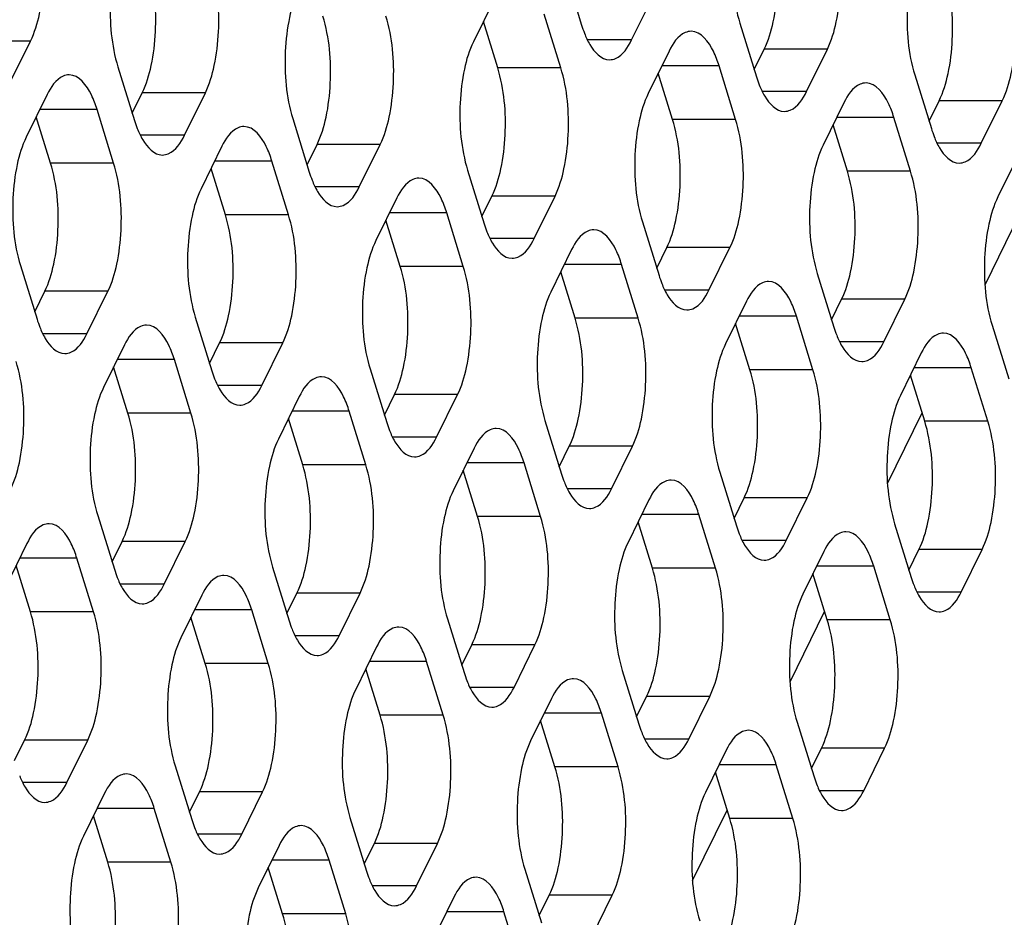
# Model space of a CAD drawing. Header units: millimetres. Extents: x 0 to 420, y 0 to 297.
# Tile 62 of 180: x 211 to 217, y 63 to 69. Entities that reach past the tile are written whole.
import ezdxf

# ---------------------------------------------------------------- set-up
doc = ezdxf.new("R2010")
doc.units = ezdxf.units.MM
doc.header["$LTSCALE"] = 23.1
doc.layers.add('ASSI', color=7, linetype='CONTINUOUS')

msp = doc.modelspace()

# ---------------------------------------------------------------- linework, layer by layer
at = {"layer": 'ASSI', "color": 7, "linetype": 'CONTINUOUS'}
for p, q in [((214.324112, 69.063179), (214.433042, 68.710682)), ((213.858578, 68.880485), (213.721309, 68.60076)), ((214.761306, 68.613652), (214.898575, 68.893376)), ((214.295773, 68.430957), (214.186843, 68.783454)), ((213.881295, 68.430957), (213.787279, 68.735193)), ((215.473039, 68.723573), (215.581969, 68.371076)), ((210.673937, 68.327087), (210.811206, 68.606812)), ((215.007505, 68.540879), (214.870236, 68.261155)), ((215.567055, 68.419337), (215.633025, 68.553771)), ((215.910234, 68.274046), (216.047503, 68.553771)), ((211.385669, 68.437009), (211.494599, 68.084512)), ((215.030222, 68.091352), (214.936206, 68.395588)), ((215.4447, 68.091352), (215.33577, 68.443849)), ((216.621966, 68.383968), (216.730896, 68.031471)), ((211.479685, 68.132773), (211.545656, 68.267206)), ((211.822864, 67.987482), (211.960133, 68.267206)), ((210.920136, 68.254315), (210.782867, 67.97459)), ((216.156432, 68.201273), (216.019164, 67.921549)), ((216.715982, 68.079732), (216.781952, 68.214165)), ((217.059161, 67.93444), (217.19643, 68.214165)), ((211.35733, 67.804788), (211.248401, 68.157285)), ((210.942853, 67.804788), (210.848837, 68.109023)), ((212.534597, 68.097404), (212.643526, 67.744906)), ((216.593627, 67.751746), (216.484697, 68.104243)), ((216.17915, 67.751746), (216.085134, 68.055982)), ((212.069063, 67.914709), (211.931794, 67.634985)), ((212.628613, 67.793168), (212.694583, 67.927601)), ((212.971791, 67.647876), (213.10906, 67.927601)), ((212.506258, 67.465182), (212.397328, 67.817679)), ((217.30536, 67.861668), (217.168091, 67.581943)), ((212.09178, 67.465182), (211.997764, 67.769418)), ((213.683524, 67.757798), (213.792454, 67.405301)), ((213.21799, 67.575104), (213.080721, 67.295379)), ((213.77754, 67.453562), (213.84351, 67.587995)), ((214.120719, 67.308271), (214.257987, 67.587995)), ((213.240707, 67.125576), (213.146691, 67.429812)), ((213.655185, 67.125576), (213.546255, 67.478074)), ((217.083809, 67.0042), (217.311045, 67.467257)), ((214.832451, 67.418192), (214.941381, 67.065695)), ((214.366917, 67.235498), (214.229648, 66.955774)), ((214.926467, 67.113957), (214.992437, 67.24839)), ((215.269646, 66.968665), (215.406915, 67.24839)), ((210.745081, 67.131628), (210.854011, 66.779131)), ((214.804112, 66.785971), (214.695182, 67.138468)), ((214.389635, 66.785971), (214.295619, 67.090207)), ((215.981378, 67.078587), (216.090308, 66.72609)), ((210.839097, 66.827392), (210.905068, 66.961825)), ((211.182276, 66.682101), (211.319545, 66.961825)), ((216.075394, 66.774351), (216.141364, 66.908784)), ((216.418573, 66.62906), (216.555842, 66.908784)), ((215.515844, 66.895893), (215.378576, 66.616168)), ((211.894009, 66.792023), (212.002939, 66.439526)), ((215.953039, 66.446365), (215.844109, 66.798862)), ((215.538562, 66.446365), (215.444546, 66.750601)), ((217.130305, 66.738981), (217.239235, 66.386484)), ((211.428475, 66.609328), (211.291206, 66.329604)), ((211.988025, 66.487787), (212.053995, 66.62222)), ((212.331203, 66.342495), (212.468472, 66.62222)), ((216.664772, 66.556287), (216.527503, 66.276562)), ((211.451192, 66.159801), (211.357176, 66.464037)), ((211.86567, 66.159801), (211.75674, 66.512298)), ((213.042936, 66.452417), (213.151866, 66.09992)), ((217.101966, 66.10676), (216.993037, 66.459257)), ((216.687489, 66.10676), (216.593473, 66.410996)), ((212.577402, 66.269723), (212.440133, 65.989998)), ((213.136952, 66.148181), (213.202922, 66.282614)), ((213.480131, 66.00289), (213.617399, 66.282614)), ((213.014597, 65.820195), (212.905667, 66.172693)), ((216.443221, 65.698819), (216.670457, 66.161876)), ((212.600119, 65.820195), (212.506103, 66.124431)), ((214.191863, 66.112811), (214.300793, 65.760314)), ((214.285879, 65.808576), (214.351849, 65.943009)), ((214.629058, 65.663284), (214.766327, 65.943009)), ((213.726329, 65.930117), (213.58906, 65.650393)), ((214.163524, 65.48059), (214.054594, 65.833087)), ((213.749047, 65.48059), (213.655031, 65.784826)), ((215.34079, 65.773206), (215.44972, 65.420709)), ((214.875257, 65.590512), (214.737988, 65.310787)), ((215.434806, 65.46897), (215.500776, 65.603403)), ((215.777985, 65.323679), (215.915254, 65.603403)), ((211.253421, 65.486642), (211.362351, 65.134145)), ((215.312451, 65.140984), (215.203521, 65.493481)), ((214.897974, 65.140984), (214.803958, 65.44522)), ((216.489717, 65.4336), (216.598647, 65.081103)), ((210.787887, 65.303947), (210.650618, 65.024223)), ((211.347437, 65.182406), (211.413407, 65.316839)), ((211.690616, 65.037114), (211.827884, 65.316839)), ((216.024184, 65.250906), (215.886915, 64.971182)), ((216.583733, 65.129364), (216.649704, 65.263798)), ((216.926912, 64.984073), (217.064181, 65.263798)), ((210.810604, 64.85442), (210.716588, 65.158656)), ((211.225082, 64.85442), (211.116152, 65.206917)), ((212.402348, 65.147036), (212.511278, 64.794539)), ((216.046901, 64.801379), (215.952885, 65.105615)), ((216.461378, 64.801379), (216.352449, 65.153876)), ((211.936814, 64.964342), (211.799545, 64.684617)), ((212.496364, 64.8428), (212.562334, 64.977233)), ((212.839543, 64.697509), (212.976812, 64.977233)), ((212.374009, 64.514815), (212.265079, 64.867312)), ((215.802633, 64.393438), (216.029869, 64.856495)), ((211.959532, 64.514815), (211.865516, 64.81905)), ((213.551275, 64.807431), (213.660205, 64.454933)), ((213.645291, 64.503195), (213.711261, 64.637628)), ((213.98847, 64.357903), (214.125739, 64.637628)), ((213.085741, 64.624736), (212.948473, 64.345012)), ((213.522936, 64.175209), (213.414006, 64.527706)), ((213.108459, 64.175209), (213.014443, 64.479445)), ((214.700202, 64.467825), (214.809132, 64.115328)), ((214.234669, 64.285131), (214.0974, 64.005406)), ((214.794218, 64.163589), (214.860188, 64.298022)), ((215.137397, 64.018298), (215.274666, 64.298022)), ((214.671863, 63.835603), (214.562934, 64.1881)), ((214.257386, 63.835603), (214.16337, 64.139839)), ((215.84913, 64.128219), (215.958059, 63.775722)), ((210.706849, 63.877025), (210.772819, 64.011458)), ((211.050028, 63.731733), (211.187296, 64.011458)), ((215.383596, 63.945525), (215.246327, 63.665801)), ((215.943146, 63.823984), (216.009116, 63.958417)), ((216.286324, 63.678692), (216.423593, 63.958417)), ((211.76176, 63.841655), (211.87069, 63.489158)), ((215.406313, 63.495998), (215.312297, 63.800234)), ((215.820791, 63.495998), (215.711861, 63.848495)), ((211.855776, 63.537419), (211.921746, 63.671852)), ((212.198955, 63.392128), (212.336224, 63.671852)), ((211.296226, 63.658961), (211.158957, 63.379236)), ((211.733421, 63.209434), (211.624491, 63.561931)), ((215.162045, 63.088057), (215.389281, 63.551114)), ((211.318944, 63.209434), (211.224928, 63.513669)), ((212.910687, 63.50205), (213.019617, 63.149553)), ((212.445153, 63.319355), (212.307885, 63.039631)), ((213.004703, 63.197814), (213.070673, 63.332247)), ((213.347882, 63.052522), (213.485151, 63.332247)), ((212.882348, 62.869828), (212.773418, 63.222325)), ((212.467871, 62.869828), (212.373855, 63.174064)), ((214.059614, 63.162444), (214.168544, 62.809947)), ((213.594081, 62.97975), (213.456812, 62.700025)), ((214.15363, 62.858208), (214.219601, 62.992641)), ((214.496809, 62.712917), (214.634078, 62.992641)), ((214.031275, 62.530222), (213.922346, 62.88272))]:
    msp.add_line(p, q, dxfattribs=at)
at = {"layer": 'ASSI', "color": 9, "linetype": 'CONTINUOUS'}
for p, q in [((210.811206, 68.606812), (210.396728, 68.606812)), ((214.761306, 68.613652), (214.471169, 68.613652)), ((216.047503, 68.553771), (215.633025, 68.553771)), ((214.295773, 68.430957), (213.881295, 68.430957)), ((215.33577, 68.443849), (214.95989, 68.443849)), ((211.960133, 68.267206), (211.545656, 68.267206)), ((215.910234, 68.274046), (215.620096, 68.274046)), ((217.19643, 68.214165), (216.781952, 68.214165)), ((211.248401, 68.157285), (210.87252, 68.157285)), ((215.4447, 68.091352), (215.030222, 68.091352)), ((216.484697, 68.104243), (216.108817, 68.104243)), ((211.822864, 67.987482), (211.532726, 67.987482)), ((213.10906, 67.927601), (212.694583, 67.927601)), ((217.059161, 67.93444), (216.769023, 67.93444)), ((212.397328, 67.817679), (212.021447, 67.817679)), ((211.35733, 67.804788), (210.942853, 67.804788)), ((216.593627, 67.751746), (216.17915, 67.751746)), ((212.971791, 67.647876), (212.681654, 67.647876)), ((214.257987, 67.587995), (213.84351, 67.587995)), ((212.506258, 67.465182), (212.09178, 67.465182)), ((213.546255, 67.478074), (213.170375, 67.478074)), ((214.120719, 67.308271), (213.830581, 67.308271)), ((215.406915, 67.24839), (214.992437, 67.24839)), ((213.655185, 67.125576), (213.240707, 67.125576)), ((214.695182, 67.138468), (214.319302, 67.138468)), ((215.269646, 66.968665), (214.979508, 66.968665)), ((211.319545, 66.961825), (210.905068, 66.961825)), ((216.555842, 66.908784), (216.141364, 66.908784)), ((214.804112, 66.785971), (214.389635, 66.785971)), ((215.844109, 66.798862), (215.468229, 66.798862)), ((211.182276, 66.682101), (210.892138, 66.682101)), ((212.468472, 66.62222), (212.053995, 66.62222)), ((216.418573, 66.62906), (216.128435, 66.62906)), ((211.75674, 66.512298), (211.380859, 66.512298)), ((216.993037, 66.459257), (216.617156, 66.459257)), ((215.953039, 66.446365), (215.538562, 66.446365)), ((212.331203, 66.342495), (212.041066, 66.342495)), ((213.617399, 66.282614), (213.202922, 66.282614)), ((211.86567, 66.159801), (211.451192, 66.159801)), ((212.905667, 66.172693), (212.529787, 66.172693)), ((217.101966, 66.10676), (216.687489, 66.10676)), ((213.480131, 66.00289), (213.189993, 66.00289)), ((214.766327, 65.943009), (214.351849, 65.943009)), ((213.014597, 65.820195), (212.600119, 65.820195)), ((214.054594, 65.833087), (213.678714, 65.833087)), ((214.629058, 65.663284), (214.33892, 65.663284)), ((215.915254, 65.603403), (215.500776, 65.603403)), ((214.163524, 65.48059), (213.749047, 65.48059)), ((215.203521, 65.493481), (214.827641, 65.493481)), ((211.827884, 65.316839), (211.413407, 65.316839)), ((215.777985, 65.323679), (215.487847, 65.323679)), ((217.064181, 65.263798), (216.649704, 65.263798)), ((211.116152, 65.206917), (210.740272, 65.206917)), ((215.312451, 65.140984), (214.897974, 65.140984)), ((216.352449, 65.153876), (215.976568, 65.153876)), ((211.690616, 65.037114), (211.400478, 65.037114)), ((212.976812, 64.977233), (212.562334, 64.977233)), ((216.926912, 64.984073), (216.636774, 64.984073)), ((211.225082, 64.85442), (210.810604, 64.85442)), ((212.265079, 64.867312), (211.889199, 64.867312)), ((216.461378, 64.801379), (216.046901, 64.801379)), ((212.839543, 64.697509), (212.549405, 64.697509)), ((214.125739, 64.637628), (213.711261, 64.637628)), ((212.374009, 64.514815), (211.959532, 64.514815)), ((213.414006, 64.527706), (213.038126, 64.527706)), ((213.98847, 64.357903), (213.698332, 64.357903)), ((215.274666, 64.298022), (214.860188, 64.298022)), ((214.562934, 64.1881), (214.187053, 64.1881)), ((213.522936, 64.175209), (213.108459, 64.175209)), ((211.187296, 64.011458), (210.772819, 64.011458)), ((215.137397, 64.018298), (214.847259, 64.018298)), ((216.423593, 63.958417), (216.009116, 63.958417)), ((214.671863, 63.835603), (214.257386, 63.835603)), ((215.711861, 63.848495), (215.33598, 63.848495)), ((211.050028, 63.731733), (210.75989, 63.731733)), ((212.336224, 63.671852), (211.921746, 63.671852)), ((216.286324, 63.678692), (215.996187, 63.678692)), ((211.624491, 63.561931), (211.248611, 63.561931)), ((215.820791, 63.495998), (215.406313, 63.495998)), ((212.198955, 63.392128), (211.908817, 63.392128)), ((213.485151, 63.332247), (213.070673, 63.332247)), ((212.773418, 63.222325), (212.397538, 63.222325)), ((211.733421, 63.209434), (211.318944, 63.209434)), ((213.347882, 63.052522), (213.057744, 63.052522)), ((214.634078, 62.992641), (214.219601, 62.992641)), ((212.882348, 62.869828), (212.467871, 62.869828)), ((213.922346, 62.88272), (213.546465, 62.88272))]:
    msp.add_line(p, q, dxfattribs=at)
at = {"layer": 'ASSI', "color": 7, "linetype": 'CONTINUOUS'}
for centre in [(215.152288, 68.931886), (216.301215, 68.59228), (212.213846, 68.305716), (217.450142, 68.252675), (213.362773, 67.96611), (214.5117, 67.626505), (215.660627, 67.286899), (211.573258, 67.000335), (216.809554, 66.947294), (212.722185, 66.660729), (213.871112, 66.321124), (215.020039, 65.981518), (216.168967, 65.641913), (212.081597, 65.355348), (217.317894, 65.302307), (213.230524, 65.015743), (214.379451, 64.676137), (215.528379, 64.336532), (216.677306, 63.996926), (212.589936, 63.710362), (213.738863, 63.370756)]:
    msp.add_arc(centre, 0.752494, 197.0952528, 201.3642162, dxfattribs=at)
for points, knots in [([(215.510824, 69.566535), (215.483214, 69.510272), (215.443261, 69.376834), (215.410598, 69.093179), (215.429313, 68.865069), (215.473039, 68.723573)], [0, 0, 0, 0, 0.21941541, 0.48151876, 1, 1, 1, 1]), ([(210.811206, 68.606812), (210.838816, 68.663076), (210.87877, 68.796514), (210.911432, 69.080169), (210.892717, 69.308278), (210.848991, 69.449774)], [0, 0, 0, 0, 0.21941541, 0.48151876, 1, 1, 1, 1]), ([(215.633025, 68.553771), (215.660635, 68.610034), (215.700589, 68.743472), (215.733252, 69.027127), (215.714536, 69.255237), (215.67081, 69.396733)], [0, 0, 0, 0, 0.21941541, 0.48151876, 1, 1, 1, 1]), ([(216.047503, 68.553771), (216.075113, 68.610034), (216.115066, 68.743472), (216.147729, 69.027127), (216.129013, 69.255237), (216.085288, 69.396733)], [0, 0, 0, 0, 0.21941541, 0.48151876, 1, 1, 1, 1]), ([(211.423455, 69.279971), (211.395844, 69.223708), (211.355891, 69.090269), (211.323228, 68.806614), (211.341944, 68.578505), (211.385669, 68.437009)], [0, 0, 0, 0, 0.21941541, 0.48151876, 1, 1, 1, 1]), ([(216.659751, 69.22693), (216.632141, 69.170666), (216.592188, 69.037228), (216.559525, 68.753573), (216.578241, 68.525463), (216.621966, 68.383968)], [0, 0, 0, 0, 0.21941541, 0.48151876, 1, 1, 1, 1]), ([(211.545656, 68.267206), (211.573266, 68.32347), (211.613219, 68.456908), (211.645882, 68.740563), (211.627166, 68.968673), (211.583441, 69.110168)], [0, 0, 0, 0, 0.21941541, 0.48151876, 1, 1, 1, 1]), ([(211.960133, 68.267206), (211.987743, 68.32347), (212.027697, 68.456908), (212.06036, 68.740563), (212.041644, 68.968673), (211.997918, 69.110168)], [0, 0, 0, 0, 0.21941541, 0.48151876, 1, 1, 1, 1]), ([(216.781952, 68.214165), (216.809563, 68.270429), (216.849516, 68.403867), (216.882179, 68.687522), (216.863463, 68.915632), (216.819738, 69.057127)], [0, 0, 0, 0, 0.21941541, 0.48151876, 1, 1, 1, 1]), ([(217.19643, 68.214165), (217.22404, 68.270429), (217.263993, 68.403867), (217.296656, 68.687522), (217.27794, 68.915632), (217.234215, 69.057127)], [0, 0, 0, 0, 0.21941541, 0.48151876, 1, 1, 1, 1]), ([(212.572382, 68.940366), (212.544772, 68.884102), (212.504818, 68.750664), (212.472155, 68.467009), (212.490871, 68.238899), (212.534597, 68.097404)], [0, 0, 0, 0, 0.21941541, 0.48151876, 1, 1, 1, 1]), ([(212.694583, 67.927601), (212.722193, 67.983865), (212.762146, 68.117303), (212.794809, 68.400958), (212.776094, 68.629067), (212.732368, 68.770563)], [0, 0, 0, 0, 0.21941541, 0.48151876, 1, 1, 1, 1]), ([(213.10906, 67.927601), (213.13667, 67.983865), (213.176624, 68.117303), (213.209287, 68.400958), (213.190571, 68.629067), (213.146846, 68.770563)], [0, 0, 0, 0, 0.21941541, 0.48151876, 1, 1, 1, 1]), ([(214.451503, 68.657756), (214.461504, 68.632294), (214.493377, 68.560422), (214.561676, 68.483653), (214.61617, 68.483657)], [0, 0, 0, 0, 0.33421878, 1, 1, 1, 1]), ([(215.152642, 68.670874), (215.139353, 68.670873), (215.071893, 68.654411), (215.031206, 68.589177), (215.007505, 68.540879)], [0, 0, 0, 0, 0.19807466, 1, 1, 1, 1]), ([(215.33577, 68.443849), (215.325696, 68.476449), (215.293835, 68.565377), (215.218185, 68.670879), (215.152642, 68.670874)], [0, 0, 0, 0, 0.34235998, 1, 1, 1, 1]), ([(213.721309, 68.60076), (213.693699, 68.544496), (213.653745, 68.411058), (213.621083, 68.127403), (213.639798, 67.899294), (213.683524, 67.757798)], [0, 0, 0, 0, 0.21941541, 0.48151876, 1, 1, 1, 1]), ([(214.61617, 68.483657), (214.629458, 68.483658), (214.696919, 68.50012), (214.737605, 68.565354), (214.761306, 68.613652)], [0, 0, 0, 0, 0.19807466, 1, 1, 1, 1]), ([(213.84351, 67.587995), (213.87112, 67.644259), (213.911074, 67.777697), (213.943737, 68.061352), (213.925021, 68.289462), (213.881295, 68.430957)], [0, 0, 0, 0, 0.21941541, 0.48151876, 1, 1, 1, 1]), ([(214.257987, 67.587995), (214.285598, 67.644259), (214.325551, 67.777697), (214.358214, 68.061352), (214.339498, 68.289462), (214.295773, 68.430957)], [0, 0, 0, 0, 0.21941541, 0.48151876, 1, 1, 1, 1]), ([(211.065272, 68.38431), (211.051984, 68.384309), (210.984523, 68.367846), (210.943837, 68.302612), (210.920136, 68.254315)], [0, 0, 0, 0, 0.19807466, 1, 1, 1, 1]), ([(211.248401, 68.157285), (211.238326, 68.189885), (211.206466, 68.278813), (211.130816, 68.384315), (211.065272, 68.38431)], [0, 0, 0, 0, 0.34235998, 1, 1, 1, 1]), ([(216.301569, 68.331269), (216.288281, 68.331268), (216.22082, 68.314805), (216.180133, 68.249571), (216.156432, 68.201273)], [0, 0, 0, 0, 0.19807466, 1, 1, 1, 1]), ([(216.484697, 68.104243), (216.474623, 68.136843), (216.442763, 68.225772), (216.367112, 68.331273), (216.301569, 68.331269)], [0, 0, 0, 0, 0.34235998, 1, 1, 1, 1]), ([(214.870236, 68.261155), (214.842626, 68.204891), (214.802673, 68.071453), (214.77001, 67.787798), (214.788726, 67.559688), (214.832451, 67.418192)], [0, 0, 0, 0, 0.21941541, 0.48151876, 1, 1, 1, 1]), ([(215.60043, 68.31815), (215.610431, 68.292688), (215.642304, 68.220816), (215.710603, 68.144047), (215.765097, 68.144051)], [0, 0, 0, 0, 0.33421878, 1, 1, 1, 1]), ([(215.765097, 68.144051), (215.778386, 68.144052), (215.845846, 68.160514), (215.886533, 68.225748), (215.910234, 68.274046)], [0, 0, 0, 0, 0.19807466, 1, 1, 1, 1]), ([(214.992437, 67.24839), (215.020047, 67.304653), (215.060001, 67.438092), (215.092664, 67.721747), (215.073948, 67.949856), (215.030222, 68.091352)], [0, 0, 0, 0, 0.21941541, 0.48151876, 1, 1, 1, 1]), ([(215.406915, 67.24839), (215.434525, 67.304653), (215.474478, 67.438092), (215.507141, 67.721747), (215.488425, 67.949856), (215.4447, 68.091352)], [0, 0, 0, 0, 0.21941541, 0.48151876, 1, 1, 1, 1]), ([(211.513061, 68.031586), (211.523061, 68.006124), (211.554935, 67.934252), (211.623234, 67.857483), (211.677728, 67.857487)], [0, 0, 0, 0, 0.33421878, 1, 1, 1, 1]), ([(212.214199, 68.044704), (212.200911, 68.044703), (212.13345, 68.028241), (212.092764, 67.963007), (212.069063, 67.914709)], [0, 0, 0, 0, 0.19807466, 1, 1, 1, 1]), ([(212.397328, 67.817679), (212.387254, 67.850279), (212.355393, 67.939208), (212.279743, 68.044709), (212.214199, 68.044704)], [0, 0, 0, 0, 0.34235998, 1, 1, 1, 1]), ([(210.782867, 67.97459), (210.755257, 67.918327), (210.715303, 67.784888), (210.68264, 67.501233), (210.701356, 67.273124), (210.745081, 67.131628)], [0, 0, 0, 0, 0.21941541, 0.48151876, 1, 1, 1, 1]), ([(211.677728, 67.857487), (211.691016, 67.857488), (211.758477, 67.87395), (211.799163, 67.939184), (211.822864, 67.987482)], [0, 0, 0, 0, 0.19807466, 1, 1, 1, 1]), ([(216.749358, 67.978545), (216.759358, 67.953083), (216.791231, 67.88121), (216.859531, 67.804441), (216.914024, 67.804445)], [0, 0, 0, 0, 0.33421878, 1, 1, 1, 1]), ([(216.019164, 67.921549), (215.991553, 67.865285), (215.9516, 67.731847), (215.918937, 67.448192), (215.937653, 67.220082), (215.981378, 67.078587)], [0, 0, 0, 0, 0.21941541, 0.48151876, 1, 1, 1, 1]), ([(216.914024, 67.804445), (216.927313, 67.804446), (216.994773, 67.820909), (217.03546, 67.886143), (217.059161, 67.93444)], [0, 0, 0, 0, 0.19807466, 1, 1, 1, 1]), ([(210.905068, 66.961825), (210.932678, 67.018089), (210.972631, 67.151527), (211.005294, 67.435182), (210.986578, 67.663292), (210.942853, 67.804788)], [0, 0, 0, 0, 0.21941541, 0.48151876, 1, 1, 1, 1]), ([(211.319545, 66.961825), (211.347155, 67.018089), (211.387109, 67.151527), (211.419772, 67.435182), (211.401056, 67.663292), (211.35733, 67.804788)], [0, 0, 0, 0, 0.21941541, 0.48151876, 1, 1, 1, 1]), ([(216.141364, 66.908784), (216.168975, 66.965048), (216.208928, 67.098486), (216.241591, 67.382141), (216.222875, 67.610251), (216.17915, 67.751746)], [0, 0, 0, 0, 0.21941541, 0.48151876, 1, 1, 1, 1]), ([(216.555842, 66.908784), (216.583452, 66.965048), (216.623406, 67.098486), (216.656068, 67.382141), (216.637353, 67.610251), (216.593627, 67.751746)], [0, 0, 0, 0, 0.21941541, 0.48151876, 1, 1, 1, 1]), ([(212.661988, 67.691981), (212.671988, 67.666518), (212.703862, 67.594646), (212.772161, 67.517877), (212.826655, 67.517881)], [0, 0, 0, 0, 0.33421878, 1, 1, 1, 1]), ([(213.363127, 67.705099), (213.349838, 67.705098), (213.282378, 67.688635), (213.241691, 67.623401), (213.21799, 67.575104)], [0, 0, 0, 0, 0.19807466, 1, 1, 1, 1]), ([(213.546255, 67.478074), (213.536181, 67.510674), (213.50432, 67.599602), (213.42867, 67.705103), (213.363127, 67.705099)], [0, 0, 0, 0, 0.34235998, 1, 1, 1, 1]), ([(211.931794, 67.634985), (211.904184, 67.578721), (211.86423, 67.445283), (211.831567, 67.161628), (211.850283, 66.933518), (211.894009, 66.792023)], [0, 0, 0, 0, 0.21941541, 0.48151876, 1, 1, 1, 1]), ([(212.826655, 67.517881), (212.839943, 67.517882), (212.907404, 67.534345), (212.94809, 67.599579), (212.971791, 67.647876)], [0, 0, 0, 0, 0.19807466, 1, 1, 1, 1]), ([(217.168091, 67.581943), (217.14048, 67.52568), (217.100527, 67.392241), (217.067864, 67.108586), (217.08658, 66.880477), (217.130305, 66.738981)], [0, 0, 0, 0, 0.21941541, 0.48151876, 1, 1, 1, 1]), ([(212.053995, 66.62222), (212.081605, 66.678484), (212.121559, 66.811922), (212.154221, 67.095577), (212.135506, 67.323686), (212.09178, 67.465182)], [0, 0, 0, 0, 0.21941541, 0.48151876, 1, 1, 1, 1]), ([(212.468472, 66.62222), (212.496083, 66.678484), (212.536036, 66.811922), (212.568699, 67.095577), (212.549983, 67.323686), (212.506258, 67.465182)], [0, 0, 0, 0, 0.21941541, 0.48151876, 1, 1, 1, 1]), ([(214.512054, 67.365493), (214.498765, 67.365492), (214.431305, 67.34903), (214.390618, 67.283796), (214.366917, 67.235498)], [0, 0, 0, 0, 0.19807466, 1, 1, 1, 1]), ([(214.695182, 67.138468), (214.685108, 67.171068), (214.653247, 67.259997), (214.577597, 67.365498), (214.512054, 67.365493)], [0, 0, 0, 0, 0.34235998, 1, 1, 1, 1]), ([(213.080721, 67.295379), (213.053111, 67.239115), (213.013157, 67.105677), (212.980495, 66.822022), (212.99921, 66.593913), (213.042936, 66.452417)], [0, 0, 0, 0, 0.21941541, 0.48151876, 1, 1, 1, 1]), ([(213.810915, 67.352375), (213.820916, 67.326913), (213.852789, 67.255041), (213.921088, 67.178272), (213.975582, 67.178276)], [0, 0, 0, 0, 0.33421878, 1, 1, 1, 1]), ([(213.975582, 67.178276), (213.98887, 67.178277), (214.056331, 67.194739), (214.097018, 67.259973), (214.120719, 67.308271)], [0, 0, 0, 0, 0.19807466, 1, 1, 1, 1]), ([(213.202922, 66.282614), (213.230532, 66.338878), (213.270486, 66.472316), (213.303149, 66.755971), (213.284433, 66.984081), (213.240707, 67.125576)], [0, 0, 0, 0, 0.21941541, 0.48151876, 1, 1, 1, 1]), ([(213.617399, 66.282614), (213.64501, 66.338878), (213.684963, 66.472316), (213.717626, 66.755971), (213.69891, 66.984081), (213.655185, 67.125576)], [0, 0, 0, 0, 0.21941541, 0.48151876, 1, 1, 1, 1]), ([(214.959842, 67.012769), (214.969843, 66.987307), (215.001716, 66.915435), (215.070015, 66.838666), (215.124509, 66.83867)], [0, 0, 0, 0, 0.33421878, 1, 1, 1, 1]), ([(215.124509, 66.83867), (215.137798, 66.838671), (215.205258, 66.855133), (215.245945, 66.920368), (215.269646, 66.968665)], [0, 0, 0, 0, 0.19807466, 1, 1, 1, 1]), ([(215.660981, 67.025888), (215.647693, 67.025887), (215.580232, 67.009424), (215.539545, 66.94419), (215.515844, 66.895893)], [0, 0, 0, 0, 0.19807466, 1, 1, 1, 1]), ([(215.844109, 66.798862), (215.834035, 66.831462), (215.802175, 66.920391), (215.726524, 67.025892), (215.660981, 67.025888)], [0, 0, 0, 0, 0.34235998, 1, 1, 1, 1]), ([(214.229648, 66.955774), (214.202038, 66.89951), (214.162085, 66.766072), (214.129422, 66.482417), (214.148138, 66.254307), (214.191863, 66.112811)], [0, 0, 0, 0, 0.21941541, 0.48151876, 1, 1, 1, 1]), ([(214.351849, 65.943009), (214.379459, 65.999272), (214.419413, 66.132711), (214.452076, 66.416366), (214.43336, 66.644475), (214.389635, 66.785971)], [0, 0, 0, 0, 0.21941541, 0.48151876, 1, 1, 1, 1]), ([(214.766327, 65.943009), (214.793937, 65.999272), (214.83389, 66.132711), (214.866553, 66.416366), (214.847837, 66.644475), (214.804112, 66.785971)], [0, 0, 0, 0, 0.21941541, 0.48151876, 1, 1, 1, 1]), ([(210.872473, 66.726205), (210.882473, 66.700743), (210.914347, 66.628871), (210.982646, 66.552102), (211.03714, 66.552106)], [0, 0, 0, 0, 0.33421878, 1, 1, 1, 1]), ([(211.573612, 66.739323), (211.560323, 66.739322), (211.492862, 66.72286), (211.452176, 66.657626), (211.428475, 66.609328)], [0, 0, 0, 0, 0.19807466, 1, 1, 1, 1]), ([(211.75674, 66.512298), (211.746666, 66.544898), (211.714805, 66.633827), (211.639155, 66.739328), (211.573612, 66.739323)], [0, 0, 0, 0, 0.34235998, 1, 1, 1, 1]), ([(211.03714, 66.552106), (211.050428, 66.552107), (211.117889, 66.568569), (211.158575, 66.633803), (211.182276, 66.682101)], [0, 0, 0, 0, 0.19807466, 1, 1, 1, 1]), ([(216.10877, 66.673164), (216.11877, 66.647702), (216.150643, 66.575829), (216.218943, 66.499061), (216.273436, 66.499064)], [0, 0, 0, 0, 0.33421878, 1, 1, 1, 1]), ([(216.809908, 66.686282), (216.79662, 66.686281), (216.729159, 66.669819), (216.688473, 66.604585), (216.664772, 66.556287)], [0, 0, 0, 0, 0.19807466, 1, 1, 1, 1]), ([(216.993037, 66.459257), (216.982962, 66.491857), (216.951102, 66.580785), (216.875452, 66.686287), (216.809908, 66.686282)], [0, 0, 0, 0, 0.34235998, 1, 1, 1, 1]), ([(215.378576, 66.616168), (215.350965, 66.559904), (215.311012, 66.426466), (215.278349, 66.142811), (215.297065, 65.914701), (215.34079, 65.773206)], [0, 0, 0, 0, 0.21941541, 0.48151876, 1, 1, 1, 1]), ([(216.273436, 66.499064), (216.286725, 66.499065), (216.354185, 66.515528), (216.394872, 66.580762), (216.418573, 66.62906)], [0, 0, 0, 0, 0.19807466, 1, 1, 1, 1]), ([(210.678957, 65.656444), (210.706567, 65.712708), (210.746521, 65.846146), (210.779184, 66.129801), (210.760468, 66.357911), (210.716742, 66.499407)], [0, 0, 0, 0, 0.21941541, 0.48151876, 1, 1, 1, 1]), ([(212.0214, 66.3866), (212.031401, 66.361137), (212.063274, 66.289265), (212.131573, 66.212496), (212.186067, 66.2125)], [0, 0, 0, 0, 0.33421878, 1, 1, 1, 1]), ([(212.722539, 66.399718), (212.70925, 66.399717), (212.64179, 66.383254), (212.601103, 66.31802), (212.577402, 66.269723)], [0, 0, 0, 0, 0.19807466, 1, 1, 1, 1]), ([(212.905667, 66.172693), (212.895593, 66.205293), (212.863732, 66.294221), (212.788082, 66.399723), (212.722539, 66.399718)], [0, 0, 0, 0, 0.34235998, 1, 1, 1, 1]), ([(215.500776, 65.603403), (215.528387, 65.659667), (215.56834, 65.793105), (215.601003, 66.07676), (215.582287, 66.30487), (215.538562, 66.446365)], [0, 0, 0, 0, 0.21941541, 0.48151876, 1, 1, 1, 1]), ([(215.915254, 65.603403), (215.942864, 65.659667), (215.982818, 65.793105), (216.01548, 66.07676), (215.996765, 66.30487), (215.953039, 66.446365)], [0, 0, 0, 0, 0.21941541, 0.48151876, 1, 1, 1, 1]), ([(211.291206, 66.329604), (211.263596, 66.27334), (211.223642, 66.139902), (211.19098, 65.856247), (211.209695, 65.628137), (211.253421, 65.486642)], [0, 0, 0, 0, 0.21941541, 0.48151876, 1, 1, 1, 1]), ([(212.186067, 66.2125), (212.199355, 66.212501), (212.266816, 66.228964), (212.307502, 66.294198), (212.331203, 66.342495)], [0, 0, 0, 0, 0.19807466, 1, 1, 1, 1]), ([(216.527503, 66.276562), (216.499893, 66.220299), (216.459939, 66.086861), (216.427276, 65.803206), (216.445992, 65.575096), (216.489717, 65.4336)], [0, 0, 0, 0, 0.21941541, 0.48151876, 1, 1, 1, 1]), ([(211.413407, 65.316839), (211.441017, 65.373103), (211.480971, 65.506541), (211.513633, 65.790196), (211.494918, 66.018305), (211.451192, 66.159801)], [0, 0, 0, 0, 0.21941541, 0.48151876, 1, 1, 1, 1]), ([(211.827884, 65.316839), (211.855495, 65.373103), (211.895448, 65.506541), (211.928111, 65.790196), (211.909395, 66.018305), (211.86567, 66.159801)], [0, 0, 0, 0, 0.21941541, 0.48151876, 1, 1, 1, 1]), ([(216.649704, 65.263798), (216.677314, 65.320061), (216.717267, 65.453499), (216.74993, 65.737154), (216.731214, 65.965264), (216.687489, 66.10676)], [0, 0, 0, 0, 0.21941541, 0.48151876, 1, 1, 1, 1]), ([(217.064181, 65.263798), (217.091791, 65.320061), (217.131745, 65.453499), (217.164408, 65.737154), (217.145692, 65.965264), (217.101966, 66.10676)], [0, 0, 0, 0, 0.21941541, 0.48151876, 1, 1, 1, 1]), ([(213.170327, 66.046994), (213.180328, 66.021532), (213.212201, 65.94966), (213.2805, 65.872891), (213.334994, 65.872895)], [0, 0, 0, 0, 0.33421878, 1, 1, 1, 1]), ([(213.334994, 65.872895), (213.348282, 65.872896), (213.415743, 65.889358), (213.45643, 65.954592), (213.480131, 66.00289)], [0, 0, 0, 0, 0.19807466, 1, 1, 1, 1]), ([(213.871466, 66.060112), (213.858177, 66.060111), (213.790717, 66.043649), (213.75003, 65.978415), (213.726329, 65.930117)], [0, 0, 0, 0, 0.19807466, 1, 1, 1, 1]), ([(214.054594, 65.833087), (214.04452, 65.865687), (214.01266, 65.954616), (213.937009, 66.060117), (213.871466, 66.060112)], [0, 0, 0, 0, 0.34235998, 1, 1, 1, 1]), ([(212.440133, 65.989998), (212.412523, 65.933734), (212.37257, 65.800296), (212.339907, 65.516641), (212.358623, 65.288532), (212.402348, 65.147036)], [0, 0, 0, 0, 0.21941541, 0.48151876, 1, 1, 1, 1]), ([(212.562334, 64.977233), (212.589944, 65.033497), (212.629898, 65.166935), (212.662561, 65.45059), (212.643845, 65.6787), (212.600119, 65.820195)], [0, 0, 0, 0, 0.21941541, 0.48151876, 1, 1, 1, 1]), ([(212.976812, 64.977233), (213.004422, 65.033497), (213.044375, 65.166935), (213.077038, 65.45059), (213.058322, 65.6787), (213.014597, 65.820195)], [0, 0, 0, 0, 0.21941541, 0.48151876, 1, 1, 1, 1]), ([(214.319254, 65.707388), (214.329255, 65.681926), (214.361128, 65.610054), (214.429428, 65.533285), (214.483921, 65.533289)], [0, 0, 0, 0, 0.33421878, 1, 1, 1, 1]), ([(215.020393, 65.720507), (215.007105, 65.720506), (214.939644, 65.704043), (214.898958, 65.638809), (214.875257, 65.590512)], [0, 0, 0, 0, 0.19807466, 1, 1, 1, 1]), ([(215.203521, 65.493481), (215.193447, 65.526081), (215.161587, 65.61501), (215.085936, 65.720511), (215.020393, 65.720507)], [0, 0, 0, 0, 0.34235998, 1, 1, 1, 1]), ([(213.58906, 65.650393), (213.56145, 65.594129), (213.521497, 65.460691), (213.488834, 65.177036), (213.50755, 64.948926), (213.551275, 64.807431)], [0, 0, 0, 0, 0.21941541, 0.48151876, 1, 1, 1, 1]), ([(214.483921, 65.533289), (214.49721, 65.53329), (214.56467, 65.549753), (214.605357, 65.614987), (214.629058, 65.663284)], [0, 0, 0, 0, 0.19807466, 1, 1, 1, 1]), ([(213.711261, 64.637628), (213.738872, 64.693892), (213.778825, 64.82733), (213.811488, 65.110985), (213.792772, 65.339094), (213.749047, 65.48059)], [0, 0, 0, 0, 0.21941541, 0.48151876, 1, 1, 1, 1]), ([(214.125739, 64.637628), (214.153349, 64.693892), (214.193302, 64.82733), (214.225965, 65.110985), (214.20725, 65.339094), (214.163524, 65.48059)], [0, 0, 0, 0, 0.21941541, 0.48151876, 1, 1, 1, 1]), ([(210.933024, 65.433942), (210.919735, 65.433941), (210.852274, 65.417479), (210.811588, 65.352245), (210.787887, 65.303947)], [0, 0, 0, 0, 0.19807466, 1, 1, 1, 1]), ([(211.116152, 65.206917), (211.106078, 65.239517), (211.074217, 65.328446), (210.998567, 65.433947), (210.933024, 65.433942)], [0, 0, 0, 0, 0.34235998, 1, 1, 1, 1]), ([(215.468182, 65.367783), (215.478182, 65.342321), (215.510056, 65.270449), (215.578355, 65.19368), (215.632848, 65.193684)], [0, 0, 0, 0, 0.33421878, 1, 1, 1, 1]), ([(216.16932, 65.380901), (216.156032, 65.3809), (216.088571, 65.364438), (216.047885, 65.299204), (216.024184, 65.250906)], [0, 0, 0, 0, 0.19807466, 1, 1, 1, 1]), ([(216.352449, 65.153876), (216.342374, 65.186476), (216.310514, 65.275404), (216.234864, 65.380906), (216.16932, 65.380901)], [0, 0, 0, 0, 0.34235998, 1, 1, 1, 1]), ([(214.737988, 65.310787), (214.710377, 65.254523), (214.670424, 65.121085), (214.637761, 64.83743), (214.656477, 64.609321), (214.700202, 64.467825)], [0, 0, 0, 0, 0.21941541, 0.48151876, 1, 1, 1, 1]), ([(215.632848, 65.193684), (215.646137, 65.193685), (215.713598, 65.210147), (215.754284, 65.275381), (215.777985, 65.323679)], [0, 0, 0, 0, 0.19807466, 1, 1, 1, 1]), ([(212.081951, 65.094337), (212.068662, 65.094336), (212.001202, 65.077873), (211.960515, 65.012639), (211.936814, 64.964342)], [0, 0, 0, 0, 0.19807466, 1, 1, 1, 1]), ([(212.265079, 64.867312), (212.255005, 64.899912), (212.223144, 64.98884), (212.147494, 65.094342), (212.081951, 65.094337)], [0, 0, 0, 0, 0.34235998, 1, 1, 1, 1]), ([(214.860188, 64.298022), (214.887799, 64.354286), (214.927752, 64.487724), (214.960415, 64.771379), (214.941699, 64.999489), (214.897974, 65.140984)], [0, 0, 0, 0, 0.21941541, 0.48151876, 1, 1, 1, 1]), ([(215.274666, 64.298022), (215.302276, 64.354286), (215.34223, 64.487724), (215.374893, 64.771379), (215.356177, 64.999489), (215.312451, 65.140984)], [0, 0, 0, 0, 0.21941541, 0.48151876, 1, 1, 1, 1]), ([(211.380812, 65.081219), (211.390813, 65.055757), (211.422686, 64.983884), (211.490985, 64.907115), (211.545479, 64.907119)], [0, 0, 0, 0, 0.33421878, 1, 1, 1, 1]), ([(211.545479, 64.907119), (211.558767, 64.90712), (211.626228, 64.923583), (211.666915, 64.988817), (211.690616, 65.037114)], [0, 0, 0, 0, 0.19807466, 1, 1, 1, 1]), ([(216.617109, 65.028177), (216.627109, 65.002715), (216.658983, 64.930843), (216.727282, 64.854074), (216.781776, 64.854078)], [0, 0, 0, 0, 0.33421878, 1, 1, 1, 1]), ([(215.886915, 64.971182), (215.859305, 64.914918), (215.819351, 64.78148), (215.786688, 64.497825), (215.805404, 64.269715), (215.84913, 64.128219)], [0, 0, 0, 0, 0.21941541, 0.48151876, 1, 1, 1, 1]), ([(216.781776, 64.854078), (216.795064, 64.854079), (216.862525, 64.870541), (216.903211, 64.935775), (216.926912, 64.984073)], [0, 0, 0, 0, 0.19807466, 1, 1, 1, 1]), ([(210.772819, 64.011458), (210.800429, 64.067722), (210.840383, 64.20116), (210.873046, 64.484815), (210.85433, 64.712925), (210.810604, 64.85442)], [0, 0, 0, 0, 0.21941541, 0.48151876, 1, 1, 1, 1]), ([(211.187296, 64.011458), (211.214907, 64.067722), (211.25486, 64.20116), (211.287523, 64.484815), (211.268807, 64.712925), (211.225082, 64.85442)], [0, 0, 0, 0, 0.21941541, 0.48151876, 1, 1, 1, 1]), ([(216.009116, 63.958417), (216.036726, 64.01468), (216.076679, 64.148119), (216.109342, 64.431774), (216.090626, 64.659883), (216.046901, 64.801379)], [0, 0, 0, 0, 0.21941541, 0.48151876, 1, 1, 1, 1]), ([(216.423593, 63.958417), (216.451203, 64.01468), (216.491157, 64.148119), (216.52382, 64.431774), (216.505104, 64.659883), (216.461378, 64.801379)], [0, 0, 0, 0, 0.21941541, 0.48151876, 1, 1, 1, 1]), ([(212.529739, 64.741613), (212.53974, 64.716151), (212.571613, 64.644279), (212.639912, 64.56751), (212.694406, 64.567514)], [0, 0, 0, 0, 0.33421878, 1, 1, 1, 1]), ([(213.230878, 64.754731), (213.21759, 64.75473), (213.150129, 64.738268), (213.109442, 64.673034), (213.085741, 64.624736)], [0, 0, 0, 0, 0.19807466, 1, 1, 1, 1]), ([(213.414006, 64.527706), (213.403932, 64.560306), (213.372072, 64.649235), (213.296421, 64.754736), (213.230878, 64.754731)], [0, 0, 0, 0, 0.34235998, 1, 1, 1, 1]), ([(211.799545, 64.684617), (211.771935, 64.628354), (211.731982, 64.494915), (211.699319, 64.21126), (211.718035, 63.983151), (211.76176, 63.841655)], [0, 0, 0, 0, 0.21941541, 0.48151876, 1, 1, 1, 1]), ([(212.694406, 64.567514), (212.707695, 64.567515), (212.775155, 64.583977), (212.815842, 64.649211), (212.839543, 64.697509)], [0, 0, 0, 0, 0.19807466, 1, 1, 1, 1]), ([(211.921746, 63.671852), (211.949356, 63.728116), (211.98931, 63.861554), (212.021973, 64.145209), (212.003257, 64.373319), (211.959532, 64.514815)], [0, 0, 0, 0, 0.21941541, 0.48151876, 1, 1, 1, 1]), ([(212.336224, 63.671852), (212.363834, 63.728116), (212.403787, 63.861554), (212.43645, 64.145209), (212.417734, 64.373319), (212.374009, 64.514815)], [0, 0, 0, 0, 0.21941541, 0.48151876, 1, 1, 1, 1]), ([(213.678667, 64.402007), (213.688667, 64.376545), (213.72054, 64.304673), (213.78884, 64.227904), (213.843333, 64.227908)], [0, 0, 0, 0, 0.33421878, 1, 1, 1, 1]), ([(214.379805, 64.415126), (214.366517, 64.415125), (214.299056, 64.398662), (214.25837, 64.333428), (214.234669, 64.285131)], [0, 0, 0, 0, 0.19807466, 1, 1, 1, 1]), ([(214.562934, 64.1881), (214.552859, 64.2207), (214.520999, 64.309629), (214.445348, 64.41513), (214.379805, 64.415126)], [0, 0, 0, 0, 0.34235998, 1, 1, 1, 1]), ([(212.948473, 64.345012), (212.920862, 64.288748), (212.880909, 64.15531), (212.848246, 63.871655), (212.866962, 63.643545), (212.910687, 63.50205)], [0, 0, 0, 0, 0.21941541, 0.48151876, 1, 1, 1, 1]), ([(213.843333, 64.227908), (213.856622, 64.227909), (213.924082, 64.244372), (213.964769, 64.309606), (213.98847, 64.357903)], [0, 0, 0, 0, 0.19807466, 1, 1, 1, 1]), ([(213.070673, 63.332247), (213.098284, 63.388511), (213.138237, 63.521949), (213.1709, 63.805604), (213.152184, 64.033713), (213.108459, 64.175209)], [0, 0, 0, 0, 0.21941541, 0.48151876, 1, 1, 1, 1]), ([(213.485151, 63.332247), (213.512761, 63.388511), (213.552715, 63.521949), (213.585377, 63.805604), (213.566662, 64.033713), (213.522936, 64.175209)], [0, 0, 0, 0, 0.21941541, 0.48151876, 1, 1, 1, 1]), ([(214.827594, 64.062402), (214.837594, 64.03694), (214.869468, 63.965068), (214.937767, 63.888299), (214.992261, 63.888303)], [0, 0, 0, 0, 0.33421878, 1, 1, 1, 1]), ([(215.528732, 64.07552), (215.515444, 64.075519), (215.447983, 64.059057), (215.407297, 63.993823), (215.383596, 63.945525)], [0, 0, 0, 0, 0.19807466, 1, 1, 1, 1]), ([(215.711861, 63.848495), (215.701787, 63.881095), (215.669926, 63.970024), (215.594276, 64.075525), (215.528732, 64.07552)], [0, 0, 0, 0, 0.34235998, 1, 1, 1, 1]), ([(214.0974, 64.005406), (214.06979, 63.949142), (214.029836, 63.815704), (213.997173, 63.532049), (214.015889, 63.30394), (214.059614, 63.162444)], [0, 0, 0, 0, 0.21941541, 0.48151876, 1, 1, 1, 1]), ([(214.992261, 63.888303), (215.005549, 63.888304), (215.07301, 63.904766), (215.113696, 63.97), (215.137397, 64.018298)], [0, 0, 0, 0, 0.19807466, 1, 1, 1, 1]), ([(214.219601, 62.992641), (214.247211, 63.048905), (214.287164, 63.182343), (214.319827, 63.465998), (214.301111, 63.694108), (214.257386, 63.835603)], [0, 0, 0, 0, 0.21941541, 0.48151876, 1, 1, 1, 1]), ([(214.634078, 62.992641), (214.661688, 63.048905), (214.701642, 63.182343), (214.734305, 63.465998), (214.715589, 63.694108), (214.671863, 63.835603)], [0, 0, 0, 0, 0.21941541, 0.48151876, 1, 1, 1, 1]), ([(210.740224, 63.775838), (210.750225, 63.750376), (210.782098, 63.678503), (210.850397, 63.601734), (210.904891, 63.601738)], [0, 0, 0, 0, 0.33421878, 1, 1, 1, 1]), ([(210.904891, 63.601738), (210.918179, 63.601739), (210.98564, 63.618202), (211.026327, 63.683436), (211.050028, 63.731733)], [0, 0, 0, 0, 0.19807466, 1, 1, 1, 1]), ([(211.441363, 63.788956), (211.428074, 63.788955), (211.360614, 63.772493), (211.319927, 63.707258), (211.296226, 63.658961)], [0, 0, 0, 0, 0.19807466, 1, 1, 1, 1]), ([(211.624491, 63.561931), (211.614417, 63.594531), (211.582557, 63.683459), (211.506906, 63.788961), (211.441363, 63.788956)], [0, 0, 0, 0, 0.34235998, 1, 1, 1, 1]), ([(215.976521, 63.722796), (215.986521, 63.697334), (216.018395, 63.625462), (216.086694, 63.548693), (216.141188, 63.548697)], [0, 0, 0, 0, 0.33421878, 1, 1, 1, 1]), ([(216.141188, 63.548697), (216.154476, 63.548698), (216.221937, 63.56516), (216.262623, 63.630395), (216.286324, 63.678692)], [0, 0, 0, 0, 0.19807466, 1, 1, 1, 1]), ([(215.246327, 63.665801), (215.218717, 63.609537), (215.178763, 63.476099), (215.1461, 63.192444), (215.164816, 62.964334), (215.208542, 62.822838)], [0, 0, 0, 0, 0.21941541, 0.48151876, 1, 1, 1, 1]), ([(215.368528, 62.653036), (215.396138, 62.709299), (215.436091, 62.842738), (215.468754, 63.126393), (215.450039, 63.354502), (215.406313, 63.495998)], [0, 0, 0, 0, 0.21941541, 0.48151876, 1, 1, 1, 1]), ([(215.783005, 62.653036), (215.810615, 62.709299), (215.850569, 62.842738), (215.883232, 63.126393), (215.864516, 63.354502), (215.820791, 63.495998)], [0, 0, 0, 0, 0.21941541, 0.48151876, 1, 1, 1, 1]), ([(211.889151, 63.436232), (211.899152, 63.41077), (211.931025, 63.338898), (211.999324, 63.262129), (212.053818, 63.262133)], [0, 0, 0, 0, 0.33421878, 1, 1, 1, 1]), ([(212.59029, 63.44935), (212.577002, 63.449349), (212.509541, 63.432887), (212.468854, 63.367653), (212.445153, 63.319355)], [0, 0, 0, 0, 0.19807466, 1, 1, 1, 1]), ([(212.773418, 63.222325), (212.763344, 63.254925), (212.731484, 63.343854), (212.655833, 63.449355), (212.59029, 63.44935)], [0, 0, 0, 0, 0.34235998, 1, 1, 1, 1]), ([(211.158957, 63.379236), (211.131347, 63.322973), (211.091394, 63.189534), (211.058731, 62.905879), (211.077447, 62.67777), (211.121172, 62.536274)], [0, 0, 0, 0, 0.21941541, 0.48151876, 1, 1, 1, 1]), ([(212.053818, 63.262133), (212.067107, 63.262134), (212.134567, 63.278596), (212.175254, 63.34383), (212.198955, 63.392128)], [0, 0, 0, 0, 0.19807466, 1, 1, 1, 1]), ([(211.281158, 62.366471), (211.308769, 62.422735), (211.348722, 62.556173), (211.381385, 62.839828), (211.362669, 63.067938), (211.318944, 63.209434)], [0, 0, 0, 0, 0.21941541, 0.48151876, 1, 1, 1, 1]), ([(211.695636, 62.366471), (211.723246, 62.422735), (211.763199, 62.556173), (211.795862, 62.839828), (211.777146, 63.067938), (211.733421, 63.209434)], [0, 0, 0, 0, 0.21941541, 0.48151876, 1, 1, 1, 1]), ([(213.038079, 63.096627), (213.048079, 63.071164), (213.079953, 62.999292), (213.148252, 62.922523), (213.202745, 62.922527)], [0, 0, 0, 0, 0.33421878, 1, 1, 1, 1]), ([(213.739217, 63.109745), (213.725929, 63.109744), (213.658468, 63.093281), (213.617782, 63.028047), (213.594081, 62.97975)], [0, 0, 0, 0, 0.19807466, 1, 1, 1, 1]), ([(213.922346, 62.88272), (213.912271, 62.91532), (213.880411, 63.004248), (213.804761, 63.10975), (213.739217, 63.109745)], [0, 0, 0, 0, 0.34235998, 1, 1, 1, 1]), ([(212.307885, 63.039631), (212.280274, 62.983367), (212.240321, 62.849929), (212.207658, 62.566274), (212.226374, 62.338164), (212.270099, 62.196669)], [0, 0, 0, 0, 0.21941541, 0.48151876, 1, 1, 1, 1]), ([(213.202745, 62.922527), (213.216034, 62.922528), (213.283495, 62.938991), (213.324181, 63.004225), (213.347882, 63.052522)], [0, 0, 0, 0, 0.19807466, 1, 1, 1, 1]), ([(212.430085, 62.026866), (212.457696, 62.08313), (212.497649, 62.216568), (212.530312, 62.500223), (212.511596, 62.728332), (212.467871, 62.869828)], [0, 0, 0, 0, 0.21941541, 0.48151876, 1, 1, 1, 1]), ([(212.844563, 62.026866), (212.872173, 62.08313), (212.912127, 62.216568), (212.944789, 62.500223), (212.926074, 62.728332), (212.882348, 62.869828)], [0, 0, 0, 0, 0.21941541, 0.48151876, 1, 1, 1, 1])]:
    msp.add_open_spline(points, degree=3, knots=knots, dxfattribs=at)

doc.saveas('drawing.dxf')
